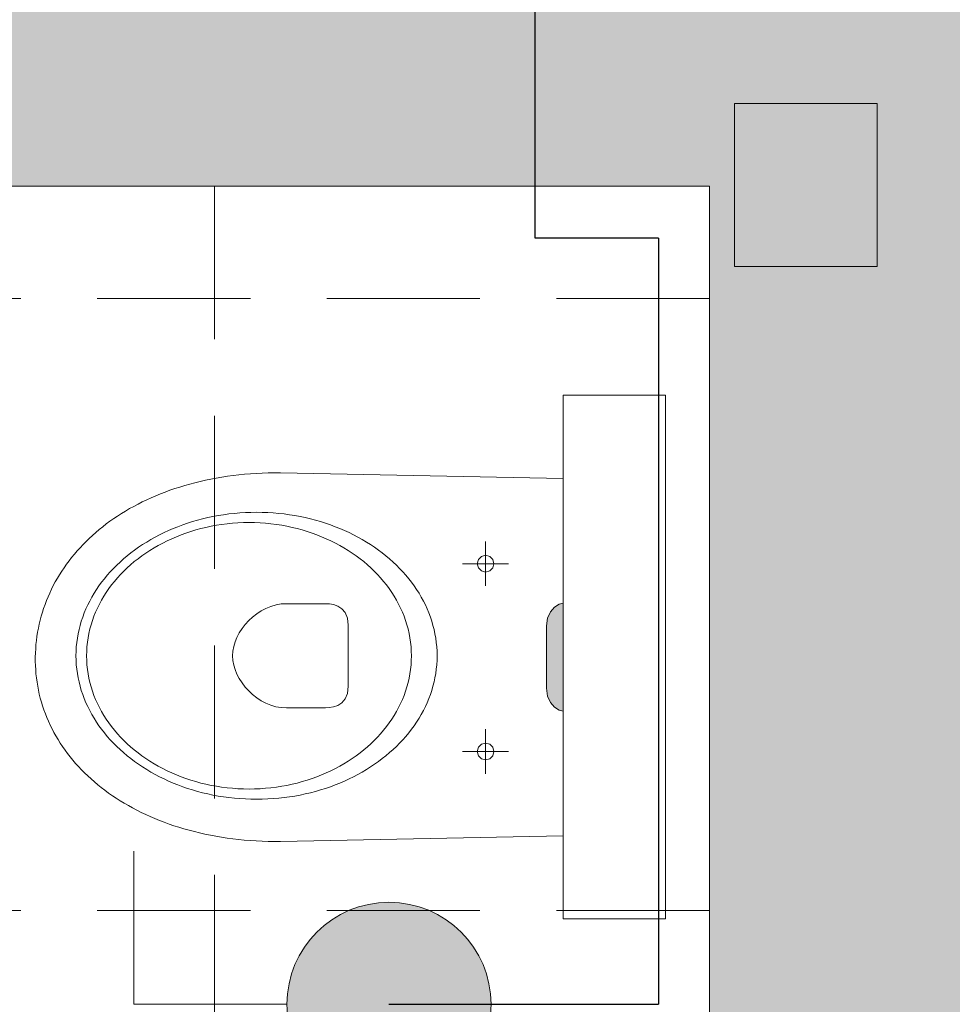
# Model space of a CAD drawing. Header units: millimetres. Extents: x -23540 to 53212, y -37964 to 41185.
# Tile 50 of 203: x -6828 to -6737, y -31779 to -31683. Entities that reach past the tile are written whole.
import ezdxf

# ---------------------------------------------------------------- set-up
doc = ezdxf.new("R2010")
doc.units = ezdxf.units.MM
doc.linetypes.add('DASHEDX2', pattern=[1.5, 1, -0.5])
doc.layers.get('0').update_dxf_attribs({"lineweight": 18})
for name, color, linetype, lineweight in [('mm_woda_armatura', 7, 'Continuous', 20), ('mm_ZWU', 5, 'Continuous', 30), ('PG_PRZERYWANE_ŚREDNIE', 1, 'DASHEDX2', 18), ('PG_WIDOKOWE_CIENKIE', 1, 'Continuous', 18), ('PG_ŚCIANY_DZIAŁOWE', 3, 'Continuous', 18)]:
    doc.layers.add(name, color=color, linetype=linetype, lineweight=lineweight)
doc.styles.get("Standard").update_dxf_attribs({"font": 'arial.ttf'})
doc.linetypes.add('HOT_WATER_SUPPLY', pattern='A,0.5,-0.2,["HW",Standard,S=0.1,R=0,X=-0.1,Y=-0.05],-0.2', length=0.9)

# ---------------------------------------------------------------- blocks, each defined once
blk = doc.blocks.new('zaworWC')
at = {"layer": 'mm_woda_armatura', "linetype": 'HOT_WATER_SUPPLY'}
blk.add_hatch(color=256, dxfattribs=at).paths.add_polyline_path([(32311.959, 5272.678, 1), (32331.959, 5272.678, 1)])
for p, q in [((32321.959, 5282.678), (32321.959, 5297.678)), ((32321.959, 5297.678), (32336.959, 5297.678))]:
    blk.add_line(p, q, dxfattribs=at)
blk.add_circle((32321.959, 5272.678), 10, dxfattribs=at)
at = {"layer": 'mm_ZWU', "ltscale": 100}
blk.add_line((32321.959, 5272.678), (32321.959, 5246.265), dxfattribs=at)

msp = doc.modelspace()

# ---------------------------------------------------------------- hatches: boundary and pattern name
at = {"lineweight": 18, "true_color": 0x636466, "transparency": 33554559}
h = msp.add_hatch(color=251, dxfattribs=at)
h.dxf.hatch_style = 1
h.paths.add_polyline_path([(-6776.687, -31748.171), (-6776.577, -31748.943), (-6776.293, -31749.565), (-6775.899, -31750.024), (-6775.461, -31750.31), (-6775.045, -31750.412), (-6775.045, -31739.818), (-6775.461, -31739.919), (-6775.899, -31740.205), (-6776.293, -31740.665), (-6776.577, -31741.286), (-6776.687, -31742.058)])
at = {"layer": 'PG_ŚCIANY_DZIAŁOWE', "true_color": 0x636466, "transparency": 33554610}
h = msp.add_hatch(color=251, dxfattribs=at)
h.dxf.hatch_style = 1
h.paths.add_polyline_path([(-6506.785, -31474.964), (-6543.715, -31474.964), (-6543.715, -31943.464), (-6717.715, -31943.464), (-6717.715, -31559.464), (-6717.715, -31451.464), (-6840.215, -31451.464), (-6840.215, -31469.964), (-6760.715, -31469.964), (-6760.715, -31680.464), (-7008.215, -31680.464), (-7008.215, -31469.964), (-6941.215, -31469.964), (-6941.215, -31451.464), (-7034.715, -31451.464), (-7034.715, -31469.964), (-7022.715, -31469.964), (-7022.715, -31698.964), (-6760.715, -31698.964), (-6760.715, -31884.964), (-7135.715, -31884.964), (-7135.715, -31469.964), (-7135.715, -31451.464), (-7185.715, -31451.464), (-7185.715, -31467.464), (-7154.215, -31467.464), (-7154.215, -31905.964), (-6954.715, -31905.964), (-6954.715, -31912.964), (-6945.715, -31912.964), (-6945.715, -31905.964), (-6756.715, -31905.964), (-6756.715, -32071.464), (-6770.215, -32071.464), (-6770.215, -32143.464), (-6695.16, -32143.464), (-6695.16, -31989.423), (-6506.785, -31989.423)])
h.paths.add_polyline_path([(-6543.715, -31334.964), (-6506.785, -31334.964), (-6506.785, -31300.464), (-6543.715, -31330.464)])

# ---------------------------------------------------------------- linework, layer by layer
at = {"color": 251, "lineweight": 20, "true_color": 0x636466}
for p, q in [((-7022.715, -31698.964), (-6760.715, -31698.964)), ((-6760.715, -31698.964), (-6760.715, -31884.964))]:
    msp.add_line(p, q, dxfattribs=at)
at = {"color": 251, "lineweight": 18, "true_color": 0x636466}
for p, q in [((-6775.045, -31719.454), (-6775.045, -31770.776)), ((-6775.045, -31719.454), (-6765.045, -31719.454)), ((-6765.045, -31719.454), (-6765.045, -31770.776)), ((-6775.045, -31770.776), (-6765.045, -31770.776))]:
    msp.add_line(p, q, dxfattribs=at)
at = {"color": 251, "lineweight": 13, "true_color": 0x636466}
for p, q in [((-6809.585, -31727.666), (-6810.111, -31727.775)), ((-6809.052, -31727.566), (-6809.585, -31727.666)), ((-6808.512, -31727.474), (-6809.052, -31727.566)), ((-6807.965, -31727.391), (-6808.512, -31727.474)), ((-6807.412, -31727.316), (-6807.965, -31727.391)), ((-6806.852, -31727.25), (-6807.412, -31727.316)), ((-6806.286, -31727.193), (-6806.852, -31727.25)), ((-6805.713, -31727.145), (-6806.286, -31727.193)), ((-6805.134, -31727.107), (-6805.713, -31727.145)), ((-6804.548, -31727.077), (-6805.134, -31727.107)), ((-6803.956, -31727.057), (-6804.548, -31727.077)), ((-6803.358, -31727.046), (-6803.956, -31727.057)), ((-6802.754, -31727.044), (-6803.358, -31727.046)), ((-6775.043, -31727.592), (-6802.754, -31727.044)), ((-6813.122, -31728.597), (-6813.598, -31728.761)), ((-6812.638, -31728.441), (-6813.122, -31728.597)), ((-6812.146, -31728.292), (-6812.638, -31728.441)), ((-6811.648, -31728.151), (-6812.146, -31728.292)), ((-6811.143, -31728.017), (-6811.648, -31728.151)), ((-6810.63, -31727.892), (-6811.143, -31728.017)), ((-6810.111, -31727.775), (-6810.63, -31727.892)), ((-6815.431, -31729.492), (-6815.87, -31729.693)), ((-6814.984, -31729.299), (-6815.431, -31729.492)), ((-6814.53, -31729.112), (-6814.984, -31729.299)), ((-6814.068, -31728.933), (-6814.53, -31729.112)), ((-6813.598, -31728.761), (-6814.068, -31728.933)), ((-6817.55, -31730.564), (-6817.951, -31730.799)), ((-6817.142, -31730.336), (-6817.55, -31730.564)), ((-6816.726, -31730.115), (-6817.142, -31730.336)), ((-6816.302, -31729.901), (-6816.726, -31730.115)), ((-6815.87, -31729.693), (-6816.302, -31729.901)), ((-6819.104, -31731.54), (-6819.472, -31731.799)), ((-6818.728, -31731.287), (-6819.104, -31731.54)), ((-6818.343, -31731.04), (-6818.728, -31731.287)), ((-6817.951, -31730.799), (-6818.343, -31731.04)), ((-6810.889, -31731.694), (-6810.392, -31731.563)), ((-6810.392, -31731.563), (-6809.888, -31731.444)), ((-6809.888, -31731.444), (-6809.378, -31731.337)), ((-6809.378, -31731.337), (-6808.862, -31731.241)), ((-6808.862, -31731.241), (-6808.34, -31731.157)), ((-6808.34, -31731.157), (-6807.814, -31731.086)), ((-6807.814, -31731.086), (-6807.282, -31731.027)), ((-6807.282, -31731.027), (-6806.745, -31730.981)), ((-6806.745, -31730.981), (-6806.204, -31730.948)), ((-6806.204, -31730.948), (-6805.658, -31730.928)), ((-6805.658, -31730.928), (-6805.109, -31730.922)), ((-6805.109, -31730.922), (-6805.109, -31730.917)), ((-6805.109, -31730.922), (-6804.559, -31730.928)), ((-6804.559, -31730.928), (-6804.013, -31730.948)), ((-6804.013, -31730.948), (-6803.472, -31730.981)), ((-6803.472, -31730.981), (-6802.935, -31731.027)), ((-6802.935, -31731.027), (-6802.403, -31731.086)), ((-6802.403, -31731.086), (-6801.877, -31731.157)), ((-6801.877, -31731.157), (-6801.355, -31731.241)), ((-6801.355, -31731.241), (-6800.839, -31731.337)), ((-6800.839, -31731.337), (-6800.329, -31731.444)), ((-6800.329, -31731.444), (-6799.825, -31731.563)), ((-6799.825, -31731.563), (-6799.328, -31731.694)), ((-6820.184, -31732.336), (-6820.527, -31732.613)), ((-6819.832, -31732.065), (-6820.184, -31732.336)), ((-6819.472, -31731.799), (-6819.832, -31732.065)), ((-6813.729, -31732.71), (-6813.274, -31732.514)), ((-6813.274, -31732.514), (-6812.812, -31732.329)), ((-6812.812, -31732.329), (-6812.342, -31732.154)), ((-6812.342, -31732.154), (-6811.865, -31731.99)), ((-6811.865, -31731.99), (-6811.381, -31731.836)), ((-6811.381, -31731.836), (-6810.889, -31731.694)), ((-6811.065, -31732.649), (-6810.57, -31732.515)), ((-6810.57, -31732.515), (-6810.069, -31732.394)), ((-6810.069, -31732.394), (-6809.561, -31732.286)), ((-6809.561, -31732.286), (-6809.047, -31732.192)), ((-6809.047, -31732.192), (-6808.527, -31732.112)), ((-6808.527, -31732.112), (-6808.001, -31732.046)), ((-6808.001, -31732.046), (-6807.47, -31731.994)), ((-6807.47, -31731.994), (-6806.933, -31731.956)), ((-6806.933, -31731.956), (-6806.392, -31731.934)), ((-6806.392, -31731.934), (-6805.846, -31731.926)), ((-6805.846, -31731.926), (-6805.846, -31731.921)), ((-6805.846, -31731.926), (-6805.3, -31731.934)), ((-6805.3, -31731.934), (-6804.759, -31731.956)), ((-6804.759, -31731.956), (-6804.223, -31731.994)), ((-6804.223, -31731.994), (-6803.692, -31732.046)), ((-6803.692, -31732.046), (-6803.166, -31732.112)), ((-6803.166, -31732.112), (-6802.645, -31732.192)), ((-6802.645, -31732.192), (-6802.131, -31732.286)), ((-6802.131, -31732.286), (-6801.623, -31732.394)), ((-6801.623, -31732.394), (-6801.122, -31732.515)), ((-6801.122, -31732.515), (-6800.628, -31732.649)), ((-6799.328, -31731.694), (-6798.837, -31731.836)), ((-6798.837, -31731.836), (-6798.352, -31731.99)), ((-6798.352, -31731.99), (-6797.875, -31732.154)), ((-6797.875, -31732.154), (-6797.405, -31732.329)), ((-6797.405, -31732.329), (-6796.943, -31732.514)), ((-6796.943, -31732.514), (-6796.488, -31732.71)), ((-6821.506, -31733.478), (-6821.815, -31733.778)), ((-6821.188, -31733.185), (-6821.506, -31733.478)), ((-6820.862, -31732.896), (-6821.188, -31733.185)), ((-6820.527, -31732.613), (-6820.862, -31732.896)), ((-6815.464, -31733.593), (-6815.043, -31733.358)), ((-6815.043, -31733.358), (-6814.614, -31733.132)), ((-6814.614, -31733.132), (-6814.175, -31732.916)), ((-6814.175, -31732.916), (-6813.729, -31732.71)), ((-6813.869, -31733.713), (-6813.422, -31733.506)), ((-6813.422, -31733.506), (-6812.967, -31733.31)), ((-6812.967, -31733.31), (-6812.503, -31733.127)), ((-6812.503, -31733.127), (-6812.031, -31732.955)), ((-6812.031, -31732.955), (-6811.552, -31732.796)), ((-6811.552, -31732.796), (-6811.065, -31732.649)), ((-6800.628, -31732.649), (-6800.141, -31732.796)), ((-6800.141, -31732.796), (-6799.661, -31732.955)), ((-6799.661, -31732.955), (-6799.189, -31733.127)), ((-6799.189, -31733.127), (-6798.726, -31733.31)), ((-6798.726, -31733.31), (-6798.27, -31733.506)), ((-6798.27, -31733.506), (-6797.824, -31733.713)), ((-6796.488, -31732.71), (-6796.042, -31732.916)), ((-6796.042, -31732.916), (-6795.603, -31733.132)), ((-6795.603, -31733.132), (-6795.174, -31733.358)), ((-6795.174, -31733.358), (-6794.753, -31733.593)), ((-6822.408, -31734.392), (-6822.691, -31734.706)), ((-6822.116, -31734.082), (-6822.408, -31734.392)), ((-6821.815, -31733.778), (-6822.116, -31734.082)), ((-6817.055, -31734.625), (-6816.672, -31734.354)), ((-6816.672, -31734.354), (-6816.279, -31734.091)), ((-6816.279, -31734.091), (-6815.876, -31733.838)), ((-6815.876, -31733.838), (-6815.464, -31733.593)), ((-6815.562, -31734.653), (-6815.153, -31734.402)), ((-6815.153, -31734.402), (-6814.735, -31734.161)), ((-6814.735, -31734.161), (-6814.306, -31733.932)), ((-6814.306, -31733.932), (-6813.869, -31733.713)), ((-6797.824, -31733.713), (-6797.386, -31733.932)), ((-6797.386, -31733.932), (-6796.958, -31734.161)), ((-6796.958, -31734.161), (-6796.539, -31734.402)), ((-6796.539, -31734.402), (-6796.131, -31734.653)), ((-6794.753, -31733.593), (-6794.341, -31733.838)), ((-6794.341, -31733.838), (-6793.939, -31734.091)), ((-6793.939, -31734.091), (-6793.546, -31734.354)), ((-6793.546, -31734.354), (-6793.162, -31734.625)), ((-6782.661, -31738.138), (-6782.661, -31733.774)), ((-6823.23, -31735.35), (-6823.487, -31735.679)), ((-6822.965, -31735.026), (-6823.23, -31735.35)), ((-6822.691, -31734.706), (-6822.965, -31735.026)), ((-6818.143, -31735.49), (-6817.791, -31735.194)), ((-6817.791, -31735.194), (-6817.428, -31734.905)), ((-6817.428, -31734.905), (-6817.055, -31734.625)), ((-6817.092, -31735.758), (-6816.726, -31735.467)), ((-6816.726, -31735.467), (-6816.348, -31735.186)), ((-6816.348, -31735.186), (-6815.96, -31734.914)), ((-6815.96, -31734.914), (-6815.562, -31734.653)), ((-6796.131, -31734.653), (-6795.732, -31734.914)), ((-6795.732, -31734.914), (-6795.344, -31735.186)), ((-6795.344, -31735.186), (-6794.967, -31735.467)), ((-6794.967, -31735.467), (-6794.601, -31735.758)), ((-6793.162, -31734.625), (-6792.789, -31734.905)), ((-6792.789, -31734.905), (-6792.426, -31735.194)), ((-6792.426, -31735.194), (-6792.074, -31735.49)), ((-6783.074, -31735.25), (-6783.367, -31735.544)), ((-6782.661, -31735.138), (-6783.074, -31735.25)), ((-6782.249, -31735.25), (-6782.661, -31735.138)), ((-6781.955, -31735.544), (-6782.249, -31735.25)), ((-6823.972, -31736.351), (-6824.201, -31736.693)), ((-6823.734, -31736.013), (-6823.972, -31736.351)), ((-6823.487, -31735.679), (-6823.734, -31736.013)), ((-6819.442, -31736.755), (-6819.134, -31736.427)), ((-6819.134, -31736.427), (-6818.815, -31736.107)), ((-6818.815, -31736.107), (-6818.485, -31735.795)), ((-6818.485, -31735.795), (-6818.143, -31735.49)), ((-6818.12, -31736.686), (-6817.789, -31736.368)), ((-6817.789, -31736.368), (-6817.446, -31736.059)), ((-6817.446, -31736.059), (-6817.092, -31735.758)), ((-6794.601, -31735.758), (-6794.246, -31736.059)), ((-6794.246, -31736.059), (-6793.903, -31736.368)), ((-6793.903, -31736.368), (-6793.572, -31736.686)), ((-6792.074, -31735.49), (-6791.732, -31735.795)), ((-6791.732, -31735.795), (-6791.402, -31736.107)), ((-6791.402, -31736.107), (-6791.083, -31736.427)), ((-6791.083, -31736.427), (-6790.775, -31736.755)), ((-6784.913, -31735.956), (-6780.409, -31735.956)), ((-6783.367, -31735.544), (-6783.479, -31735.956)), ((-6783.479, -31735.956), (-6783.367, -31736.368)), ((-6783.367, -31736.368), (-6783.074, -31736.662)), ((-6782.249, -31736.662), (-6781.955, -31736.368)), ((-6781.843, -31735.956), (-6781.955, -31735.544)), ((-6781.955, -31736.368), (-6781.843, -31735.956)), ((-6824.631, -31737.391), (-6824.832, -31737.746)), ((-6824.421, -31737.04), (-6824.631, -31737.391)), ((-6824.201, -31736.693), (-6824.421, -31737.04)), ((-6820.022, -31737.431), (-6819.738, -31737.089)), ((-6819.738, -31737.089), (-6819.442, -31736.755)), ((-6819.038, -31737.692), (-6818.745, -31737.349)), ((-6818.745, -31737.349), (-6818.439, -31737.013)), ((-6818.439, -31737.013), (-6818.12, -31736.686)), ((-6793.572, -31736.686), (-6793.254, -31737.013)), ((-6793.254, -31737.013), (-6792.948, -31737.349)), ((-6792.948, -31737.349), (-6792.655, -31737.692)), ((-6790.775, -31736.755), (-6790.479, -31737.089)), ((-6790.479, -31737.089), (-6790.195, -31737.431)), ((-6783.074, -31736.662), (-6782.661, -31736.774)), ((-6782.661, -31736.774), (-6782.249, -31736.662)), ((-6825.024, -31738.105), (-6825.206, -31738.468)), ((-6824.832, -31737.746), (-6825.024, -31738.105)), ((-6820.799, -31738.495), (-6820.553, -31738.134)), ((-6820.553, -31738.134), (-6820.294, -31737.779)), ((-6820.294, -31737.779), (-6820.022, -31737.431)), ((-6819.584, -31738.403), (-6819.318, -31738.044)), ((-6819.318, -31738.044), (-6819.038, -31737.692)), ((-6792.655, -31737.692), (-6792.375, -31738.044)), ((-6792.375, -31738.044), (-6792.109, -31738.403)), ((-6790.195, -31737.431), (-6789.923, -31737.779)), ((-6789.923, -31737.779), (-6789.664, -31738.134)), ((-6789.664, -31738.134), (-6789.418, -31738.495)), ((-6825.541, -31739.204), (-6825.695, -31739.578)), ((-6825.378, -31738.834), (-6825.541, -31739.204)), ((-6825.206, -31738.468), (-6825.378, -31738.834)), ((-6821.459, -31739.615), (-6821.253, -31739.236)), ((-6821.253, -31739.236), (-6821.033, -31738.862)), ((-6821.033, -31738.862), (-6820.799, -31738.495)), ((-6820.299, -31739.523), (-6820.075, -31739.143)), ((-6820.075, -31739.143), (-6819.836, -31738.769)), ((-6819.836, -31738.769), (-6819.584, -31738.403)), ((-6792.109, -31738.403), (-6791.856, -31738.769)), ((-6791.856, -31738.769), (-6791.618, -31739.143)), ((-6791.618, -31739.143), (-6791.394, -31739.523)), ((-6789.418, -31738.495), (-6789.185, -31738.862)), ((-6789.185, -31738.862), (-6788.964, -31739.236)), ((-6788.964, -31739.236), (-6788.758, -31739.615)), ((-6825.838, -31739.955), (-6825.972, -31740.335)), ((-6825.695, -31739.578), (-6825.838, -31739.955)), ((-6821.831, -31740.391), (-6821.652, -31740)), ((-6821.652, -31740), (-6821.459, -31739.615)), ((-6820.702, -31740.304), (-6820.508, -31739.91)), ((-6820.508, -31739.91), (-6820.299, -31739.523)), ((-6804.184, -31740.34), (-6803.701, -31740.144)), ((-6803.701, -31740.144), (-6803.201, -31739.999)), ((-6803.201, -31739.999), (-6802.686, -31739.908)), ((-6802.686, -31739.908), (-6802.159, -31739.877)), ((-6802.159, -31739.877), (-6798.317, -31739.877)), ((-6798.317, -31739.877), (-6797.966, -31739.894)), ((-6797.966, -31739.894), (-6797.562, -31739.965)), ((-6797.562, -31739.965), (-6797.145, -31740.115)), ((-6797.145, -31740.115), (-6796.754, -31740.369)), ((-6791.394, -31739.523), (-6791.184, -31739.91)), ((-6791.184, -31739.91), (-6790.99, -31740.304)), ((-6788.758, -31739.615), (-6788.565, -31740)), ((-6788.565, -31740), (-6788.386, -31740.391)), ((-6776.293, -31740.665), (-6775.899, -31740.205)), ((-6775.899, -31740.205), (-6775.461, -31739.919)), ((-6775.461, -31739.919), (-6775.045, -31739.818)), ((-6826.209, -31741.106), (-6826.313, -31741.495)), ((-6826.096, -31740.719), (-6826.209, -31741.106)), ((-6825.972, -31740.335), (-6826.096, -31740.719)), ((-6822.281, -31741.592), (-6822.146, -31741.187)), ((-6822.146, -31741.187), (-6821.996, -31740.786)), ((-6821.996, -31740.786), (-6821.831, -31740.391)), ((-6821.192, -31741.52), (-6821.045, -31741.109)), ((-6821.045, -31741.109), (-6820.881, -31740.703)), ((-6820.881, -31740.703), (-6820.702, -31740.304)), ((-6805.872, -31741.54), (-6805.492, -31741.187)), ((-6805.492, -31741.187), (-6805.082, -31740.866)), ((-6805.082, -31740.866), (-6804.645, -31740.583)), ((-6804.645, -31740.583), (-6804.184, -31740.34)), ((-6796.754, -31740.369), (-6796.426, -31740.749)), ((-6796.426, -31740.749), (-6796.201, -31741.282)), ((-6790.99, -31740.304), (-6790.811, -31740.703)), ((-6790.811, -31740.703), (-6790.648, -31741.109)), ((-6790.648, -31741.109), (-6790.501, -31741.52)), ((-6788.386, -31740.391), (-6788.221, -31740.786)), ((-6788.221, -31740.786), (-6788.071, -31741.187)), ((-6788.071, -31741.187), (-6787.936, -31741.592)), ((-6776.577, -31741.286), (-6776.293, -31740.665)), ((-6826.407, -31741.888), (-6826.491, -31742.283)), ((-6826.313, -31741.495), (-6826.407, -31741.888)), ((-6822.507, -31742.416), (-6822.401, -31742.002)), ((-6822.401, -31742.002), (-6822.281, -31741.592)), ((-6821.438, -31742.359), (-6821.323, -31741.937)), ((-6821.323, -31741.937), (-6821.192, -31741.52)), ((-6806.529, -31742.325), (-6806.219, -31741.921)), ((-6806.219, -31741.921), (-6805.872, -31741.54)), ((-6796.201, -31741.282), (-6796.117, -31741.991)), ((-6796.117, -31741.991), (-6796.117, -31741.986)), ((-6796.117, -31741.991), (-6796.117, -31745.217)), ((-6790.501, -31741.52), (-6790.369, -31741.937)), ((-6790.369, -31741.937), (-6790.255, -31742.359)), ((-6787.936, -31741.592), (-6787.816, -31742.002)), ((-6787.816, -31742.002), (-6787.711, -31742.416)), ((-6776.687, -31742.058), (-6776.577, -31741.286)), ((-6776.687, -31742.058), (-6776.687, -31748.171)), ((-6826.628, -31743.082), (-6826.681, -31743.485)), ((-6826.564, -31742.681), (-6826.628, -31743.082)), ((-6826.491, -31742.283), (-6826.564, -31742.681)), ((-6822.67, -31743.258), (-6822.596, -31742.835)), ((-6822.596, -31742.835), (-6822.507, -31742.416)), ((-6821.617, -31743.217), (-6821.536, -31742.786)), ((-6821.536, -31742.786), (-6821.438, -31742.359)), ((-6807.212, -31743.633), (-6807.029, -31743.185)), ((-6807.029, -31743.185), (-6806.8, -31742.748)), ((-6806.8, -31742.748), (-6806.529, -31742.325)), ((-6790.255, -31742.359), (-6790.157, -31742.786)), ((-6790.157, -31742.786), (-6790.076, -31743.217)), ((-6787.711, -31742.416), (-6787.621, -31742.835)), ((-6787.621, -31742.835), (-6787.547, -31743.258)), ((-6826.723, -31743.89), (-6826.755, -31744.298)), ((-6826.681, -31743.485), (-6826.723, -31743.89)), ((-6822.795, -31744.548), (-6822.77, -31744.115)), ((-6822.77, -31744.115), (-6822.728, -31743.684)), ((-6822.728, -31743.684), (-6822.67, -31743.258)), ((-6821.753, -31744.537), (-6821.725, -31744.093)), ((-6821.725, -31744.093), (-6821.68, -31743.653)), ((-6821.68, -31743.653), (-6821.617, -31743.217)), ((-6807.429, -31744.539), (-6807.346, -31744.085)), ((-6807.346, -31744.085), (-6807.212, -31743.633)), ((-6790.076, -31743.217), (-6790.013, -31743.653)), ((-6790.013, -31743.653), (-6789.967, -31744.093)), ((-6789.967, -31744.093), (-6789.94, -31744.537)), ((-6787.547, -31743.258), (-6787.489, -31743.684)), ((-6787.489, -31743.684), (-6787.448, -31744.115)), ((-6787.448, -31744.115), (-6787.422, -31744.548)), ((-6826.777, -31744.707), (-6826.788, -31745.119)), ((-6826.788, -31745.119), (-6826.788, -31745.531)), ((-6826.755, -31744.298), (-6826.777, -31744.707)), ((-6822.803, -31744.985), (-6822.795, -31744.548)), ((-6822.803, -31744.985), (-6822.803, -31744.98)), ((-6822.795, -31745.422), (-6822.803, -31744.985)), ((-6821.762, -31744.985), (-6821.753, -31744.537)), ((-6821.762, -31744.985), (-6821.762, -31744.98)), ((-6821.753, -31745.433), (-6821.762, -31744.985)), ((-6807.458, -31744.988), (-6807.429, -31744.539)), ((-6807.43, -31745.438), (-6807.458, -31744.988)), ((-6789.94, -31744.537), (-6789.93, -31744.985)), ((-6789.93, -31744.985), (-6789.94, -31745.433)), ((-6789.93, -31744.985), (-6789.93, -31744.98)), ((-6787.422, -31744.548), (-6787.414, -31744.985)), ((-6787.414, -31744.985), (-6787.422, -31745.422)), ((-6826.788, -31745.531), (-6826.777, -31745.941)), ((-6826.777, -31745.941), (-6826.755, -31746.348)), ((-6822.77, -31745.856), (-6822.795, -31745.422)), ((-6822.728, -31746.286), (-6822.77, -31745.856)), ((-6821.725, -31745.877), (-6821.753, -31745.433)), ((-6821.68, -31746.317), (-6821.725, -31745.877)), ((-6807.347, -31745.89), (-6807.43, -31745.438)), ((-6807.213, -31746.342), (-6807.347, -31745.89)), ((-6796.117, -31745.217), (-6796.117, -31747.972)), ((-6789.967, -31745.877), (-6790.013, -31746.317)), ((-6789.94, -31745.433), (-6789.967, -31745.877)), ((-6787.448, -31745.856), (-6787.489, -31746.286)), ((-6787.422, -31745.422), (-6787.448, -31745.856)), ((-6826.755, -31746.348), (-6826.723, -31746.753)), ((-6826.723, -31746.753), (-6826.679, -31747.156)), ((-6822.67, -31746.712), (-6822.728, -31746.286)), ((-6822.596, -31747.135), (-6822.67, -31746.712)), ((-6821.617, -31746.753), (-6821.68, -31746.317)), ((-6821.536, -31747.184), (-6821.617, -31746.753)), ((-6807.03, -31746.789), (-6807.213, -31746.342)), ((-6806.803, -31747.225), (-6807.03, -31746.789)), ((-6790.076, -31746.753), (-6790.157, -31747.184)), ((-6790.013, -31746.317), (-6790.076, -31746.753)), ((-6787.547, -31746.712), (-6787.621, -31747.135)), ((-6787.489, -31746.286), (-6787.547, -31746.712)), ((-6826.679, -31747.156), (-6826.624, -31747.557)), ((-6826.624, -31747.557), (-6826.559, -31747.955)), ((-6826.559, -31747.955), (-6826.483, -31748.35)), ((-6822.507, -31747.554), (-6822.596, -31747.135)), ((-6822.401, -31747.968), (-6822.507, -31747.554)), ((-6822.281, -31748.378), (-6822.401, -31747.968)), ((-6821.438, -31747.611), (-6821.536, -31747.184)), ((-6821.323, -31748.033), (-6821.438, -31747.611)), ((-6806.533, -31747.647), (-6806.803, -31747.225)), ((-6806.224, -31748.051), (-6806.533, -31747.647)), ((-6796.117, -31747.972), (-6796.201, -31748.681)), ((-6790.255, -31747.611), (-6790.369, -31748.033)), ((-6790.157, -31747.184), (-6790.255, -31747.611)), ((-6787.816, -31747.968), (-6787.936, -31748.378)), ((-6787.711, -31747.554), (-6787.816, -31747.968)), ((-6787.621, -31747.135), (-6787.711, -31747.554)), ((-6826.483, -31748.35), (-6826.396, -31748.743)), ((-6826.396, -31748.743), (-6826.299, -31749.132)), ((-6822.146, -31748.784), (-6822.281, -31748.378)), ((-6821.996, -31749.184), (-6822.146, -31748.784)), ((-6821.192, -31748.45), (-6821.323, -31748.033)), ((-6821.045, -31748.861), (-6821.192, -31748.45)), ((-6820.881, -31749.267), (-6821.045, -31748.861)), ((-6805.879, -31748.431), (-6806.224, -31748.051)), ((-6805.501, -31748.783), (-6805.879, -31748.431)), ((-6805.093, -31749.103), (-6805.501, -31748.783)), ((-6796.201, -31748.681), (-6796.426, -31749.214)), ((-6790.648, -31748.861), (-6790.811, -31749.267)), ((-6790.501, -31748.45), (-6790.648, -31748.861)), ((-6790.369, -31748.033), (-6790.501, -31748.45)), ((-6788.071, -31748.784), (-6788.221, -31749.184)), ((-6787.936, -31748.378), (-6788.071, -31748.784)), ((-6776.687, -31748.171), (-6776.577, -31748.943)), ((-6776.577, -31748.943), (-6776.293, -31749.565)), ((-6826.299, -31749.132), (-6826.192, -31749.519)), ((-6826.192, -31749.519), (-6826.074, -31749.902)), ((-6826.074, -31749.902), (-6825.946, -31750.283)), ((-6821.831, -31749.58), (-6821.996, -31749.184)), ((-6821.652, -31749.97), (-6821.831, -31749.58)), ((-6820.702, -31749.666), (-6820.881, -31749.267)), ((-6820.508, -31750.06), (-6820.702, -31749.666)), ((-6804.658, -31749.387), (-6805.093, -31749.103)), ((-6804.199, -31749.629), (-6804.658, -31749.387)), ((-6803.72, -31749.826), (-6804.199, -31749.629)), ((-6803.223, -31749.973), (-6803.72, -31749.826)), ((-6797.149, -31749.848), (-6797.57, -31749.998)), ((-6796.755, -31749.595), (-6797.149, -31749.848)), ((-6796.426, -31749.214), (-6796.755, -31749.595)), ((-6790.99, -31749.666), (-6791.184, -31750.06)), ((-6790.811, -31749.267), (-6790.99, -31749.666)), ((-6788.386, -31749.58), (-6788.565, -31749.97)), ((-6788.221, -31749.184), (-6788.386, -31749.58)), ((-6776.293, -31749.565), (-6775.899, -31750.024)), ((-6825.946, -31750.283), (-6825.807, -31750.66)), ((-6825.807, -31750.66), (-6825.659, -31751.033)), ((-6821.459, -31750.355), (-6821.652, -31749.97)), ((-6821.253, -31750.734), (-6821.459, -31750.355)), ((-6821.033, -31751.108), (-6821.253, -31750.734)), ((-6820.299, -31750.447), (-6820.508, -31750.06)), ((-6820.075, -31750.828), (-6820.299, -31750.447)), ((-6819.836, -31751.201), (-6820.075, -31750.828)), ((-6802.711, -31750.066), (-6803.223, -31749.973)), ((-6802.187, -31750.099), (-6802.711, -31750.066)), ((-6798.338, -31750.085), (-6802.187, -31750.099)), ((-6797.979, -31750.069), (-6798.338, -31750.085)), ((-6797.57, -31749.998), (-6797.979, -31750.069)), ((-6791.618, -31750.828), (-6791.856, -31751.201)), ((-6791.394, -31750.447), (-6791.618, -31750.828)), ((-6791.184, -31750.06), (-6791.394, -31750.447)), ((-6788.964, -31750.734), (-6789.185, -31751.108)), ((-6788.758, -31750.355), (-6788.964, -31750.734)), ((-6788.565, -31749.97), (-6788.758, -31750.355)), ((-6775.899, -31750.024), (-6775.461, -31750.31)), ((-6775.461, -31750.31), (-6775.045, -31750.412)), ((-6825.659, -31751.033), (-6825.5, -31751.403)), ((-6825.5, -31751.403), (-6825.331, -31751.77)), ((-6825.331, -31751.77), (-6825.153, -31752.133)), ((-6820.799, -31751.475), (-6821.033, -31751.108)), ((-6820.553, -31751.837), (-6820.799, -31751.475)), ((-6820.294, -31752.192), (-6820.553, -31751.837)), ((-6819.584, -31751.567), (-6819.836, -31751.201)), ((-6819.318, -31751.926), (-6819.584, -31751.567)), ((-6792.109, -31751.567), (-6792.375, -31751.926)), ((-6791.856, -31751.201), (-6792.109, -31751.567)), ((-6789.664, -31751.837), (-6789.923, -31752.192)), ((-6789.418, -31751.475), (-6789.664, -31751.837)), ((-6789.185, -31751.108), (-6789.418, -31751.475)), ((-6825.153, -31752.133), (-6824.964, -31752.491)), ((-6824.964, -31752.491), (-6824.766, -31752.846)), ((-6820.022, -31752.54), (-6820.294, -31752.192)), ((-6819.738, -31752.881), (-6820.022, -31752.54)), ((-6819.038, -31752.278), (-6819.318, -31751.926)), ((-6818.745, -31752.621), (-6819.038, -31752.278)), ((-6818.439, -31752.957), (-6818.745, -31752.621)), ((-6792.948, -31752.621), (-6793.254, -31752.957)), ((-6792.655, -31752.278), (-6792.948, -31752.621)), ((-6792.375, -31751.926), (-6792.655, -31752.278)), ((-6790.195, -31752.54), (-6790.479, -31752.881)), ((-6789.923, -31752.192), (-6790.195, -31752.54)), ((-6782.661, -31756.548), (-6782.661, -31752.185)), ((-6824.766, -31752.846), (-6824.558, -31753.197)), ((-6824.558, -31753.197), (-6824.34, -31753.544)), ((-6824.34, -31753.544), (-6824.113, -31753.886)), ((-6819.442, -31753.216), (-6819.738, -31752.881)), ((-6819.134, -31753.543), (-6819.442, -31753.216)), ((-6818.815, -31753.863), (-6819.134, -31753.543)), ((-6818.12, -31753.284), (-6818.439, -31752.957)), ((-6817.789, -31753.602), (-6818.12, -31753.284)), ((-6817.446, -31753.911), (-6817.789, -31753.602)), ((-6793.903, -31753.602), (-6794.246, -31753.911)), ((-6793.572, -31753.284), (-6793.903, -31753.602)), ((-6793.254, -31752.957), (-6793.572, -31753.284)), ((-6791.083, -31753.543), (-6791.402, -31753.863)), ((-6790.775, -31753.216), (-6791.083, -31753.543)), ((-6790.479, -31752.881), (-6790.775, -31753.216)), ((-6783.074, -31753.66), (-6783.367, -31753.954)), ((-6782.661, -31753.548), (-6783.074, -31753.66)), ((-6782.249, -31753.66), (-6782.661, -31753.548)), ((-6781.955, -31753.954), (-6782.249, -31753.66)), ((-6824.113, -31753.886), (-6823.876, -31754.224)), ((-6823.876, -31754.224), (-6823.63, -31754.558)), ((-6823.63, -31754.558), (-6823.374, -31754.887)), ((-6818.485, -31754.175), (-6818.815, -31753.863)), ((-6818.143, -31754.48), (-6818.485, -31754.175)), ((-6817.791, -31754.776), (-6818.143, -31754.48)), ((-6817.092, -31754.212), (-6817.446, -31753.911)), ((-6816.726, -31754.503), (-6817.092, -31754.212)), ((-6816.348, -31754.784), (-6816.726, -31754.503)), ((-6794.967, -31754.503), (-6795.344, -31754.784)), ((-6794.601, -31754.212), (-6794.967, -31754.503)), ((-6794.246, -31753.911), (-6794.601, -31754.212)), ((-6792.074, -31754.48), (-6792.426, -31754.776)), ((-6791.732, -31754.175), (-6792.074, -31754.48)), ((-6791.402, -31753.863), (-6791.732, -31754.175)), ((-6784.913, -31754.367), (-6780.409, -31754.367)), ((-6783.367, -31753.954), (-6783.479, -31754.367)), ((-6783.479, -31754.367), (-6783.367, -31754.779)), ((-6781.843, -31754.367), (-6781.955, -31753.954)), ((-6781.955, -31754.779), (-6781.843, -31754.367)), ((-6823.374, -31754.887), (-6823.11, -31755.211)), ((-6823.11, -31755.211), (-6822.836, -31755.53)), ((-6822.836, -31755.53), (-6822.552, -31755.845)), ((-6817.428, -31755.065), (-6817.791, -31754.776)), ((-6817.055, -31755.345), (-6817.428, -31755.065)), ((-6816.672, -31755.616), (-6817.055, -31755.345)), ((-6816.279, -31755.879), (-6816.672, -31755.616)), ((-6815.96, -31755.056), (-6816.348, -31754.784)), ((-6815.562, -31755.317), (-6815.96, -31755.056)), ((-6815.153, -31755.568), (-6815.562, -31755.317)), ((-6814.735, -31755.809), (-6815.153, -31755.568)), ((-6796.539, -31755.568), (-6796.958, -31755.809)), ((-6796.131, -31755.317), (-6796.539, -31755.568)), ((-6795.732, -31755.056), (-6796.131, -31755.317)), ((-6795.344, -31754.784), (-6795.732, -31755.056)), ((-6793.546, -31755.616), (-6793.939, -31755.879)), ((-6793.162, -31755.345), (-6793.546, -31755.616)), ((-6792.789, -31755.065), (-6793.162, -31755.345)), ((-6792.426, -31754.776), (-6792.789, -31755.065)), ((-6783.367, -31754.779), (-6783.074, -31755.073)), ((-6783.074, -31755.073), (-6782.661, -31755.185)), ((-6782.661, -31755.185), (-6782.249, -31755.073)), ((-6782.249, -31755.073), (-6781.955, -31754.779)), ((-6822.552, -31755.845), (-6822.26, -31756.154)), ((-6822.26, -31756.154), (-6821.959, -31756.459)), ((-6821.959, -31756.459), (-6821.649, -31756.758)), ((-6815.876, -31756.133), (-6816.279, -31755.879)), ((-6815.464, -31756.377), (-6815.876, -31756.133)), ((-6815.043, -31756.613), (-6815.464, -31756.377)), ((-6814.614, -31756.838), (-6815.043, -31756.613)), ((-6814.306, -31756.038), (-6814.735, -31755.809)), ((-6813.869, -31756.257), (-6814.306, -31756.038)), ((-6813.422, -31756.464), (-6813.869, -31756.257)), ((-6812.967, -31756.66), (-6813.422, -31756.464)), ((-6812.503, -31756.843), (-6812.967, -31756.66)), ((-6798.726, -31756.66), (-6799.189, -31756.843)), ((-6798.27, -31756.464), (-6798.726, -31756.66)), ((-6797.824, -31756.257), (-6798.27, -31756.464)), ((-6797.386, -31756.038), (-6797.824, -31756.257)), ((-6796.958, -31755.809), (-6797.386, -31756.038)), ((-6795.174, -31756.613), (-6795.603, -31756.838)), ((-6794.753, -31756.377), (-6795.174, -31756.613)), ((-6794.341, -31756.133), (-6794.753, -31756.377)), ((-6793.939, -31755.879), (-6794.341, -31756.133)), ((-6821.649, -31756.758), (-6821.33, -31757.052)), ((-6821.33, -31757.052), (-6821.002, -31757.34)), ((-6821.002, -31757.34), (-6820.665, -31757.623)), ((-6820.665, -31757.623), (-6820.32, -31757.9)), ((-6814.175, -31757.054), (-6814.614, -31756.838)), ((-6813.729, -31757.26), (-6814.175, -31757.054)), ((-6813.274, -31757.456), (-6813.729, -31757.26)), ((-6812.812, -31757.642), (-6813.274, -31757.456)), ((-6812.342, -31757.816), (-6812.812, -31757.642)), ((-6812.031, -31757.015), (-6812.503, -31756.843)), ((-6811.552, -31757.174), (-6812.031, -31757.015)), ((-6811.065, -31757.321), (-6811.552, -31757.174)), ((-6810.57, -31757.455), (-6811.065, -31757.321)), ((-6810.069, -31757.576), (-6810.57, -31757.455)), ((-6809.561, -31757.684), (-6810.069, -31757.576)), ((-6801.623, -31757.576), (-6802.131, -31757.684)), ((-6801.122, -31757.455), (-6801.623, -31757.576)), ((-6800.628, -31757.321), (-6801.122, -31757.455)), ((-6800.141, -31757.174), (-6800.628, -31757.321)), ((-6799.661, -31757.015), (-6800.141, -31757.174)), ((-6799.189, -31756.843), (-6799.661, -31757.015)), ((-6797.405, -31757.642), (-6797.875, -31757.816)), ((-6796.943, -31757.456), (-6797.405, -31757.642)), ((-6796.488, -31757.26), (-6796.943, -31757.456)), ((-6796.042, -31757.054), (-6796.488, -31757.26)), ((-6795.603, -31756.838), (-6796.042, -31757.054)), ((-6820.32, -31757.9), (-6819.966, -31758.171)), ((-6819.966, -31758.171), (-6819.604, -31758.436)), ((-6819.604, -31758.436), (-6819.234, -31758.696)), ((-6811.865, -31757.981), (-6812.342, -31757.816)), ((-6811.381, -31758.134), (-6811.865, -31757.981)), ((-6810.889, -31758.276), (-6811.381, -31758.134)), ((-6810.392, -31758.407), (-6810.889, -31758.276)), ((-6809.888, -31758.526), (-6810.392, -31758.407)), ((-6809.378, -31758.634), (-6809.888, -31758.526)), ((-6809.047, -31757.778), (-6809.561, -31757.684)), ((-6808.527, -31757.858), (-6809.047, -31757.778)), ((-6808.001, -31757.924), (-6808.527, -31757.858)), ((-6807.47, -31757.976), (-6808.001, -31757.924)), ((-6806.933, -31758.014), (-6807.47, -31757.976)), ((-6806.392, -31758.036), (-6806.933, -31758.014)), ((-6805.846, -31758.044), (-6806.392, -31758.036)), ((-6805.3, -31758.036), (-6805.846, -31758.044)), ((-6805.846, -31758.044), (-6805.846, -31758.039)), ((-6804.759, -31758.014), (-6805.3, -31758.036)), ((-6804.223, -31757.976), (-6804.759, -31758.014)), ((-6803.692, -31757.924), (-6804.223, -31757.976)), ((-6803.166, -31757.858), (-6803.692, -31757.924)), ((-6802.645, -31757.778), (-6803.166, -31757.858)), ((-6802.131, -31757.684), (-6802.645, -31757.778)), ((-6800.329, -31758.526), (-6800.839, -31758.634)), ((-6799.825, -31758.407), (-6800.329, -31758.526)), ((-6799.328, -31758.276), (-6799.825, -31758.407)), ((-6798.837, -31758.134), (-6799.328, -31758.276)), ((-6798.352, -31757.981), (-6798.837, -31758.134)), ((-6797.875, -31757.816), (-6798.352, -31757.981)), ((-6819.234, -31758.696), (-6818.855, -31758.949)), ((-6818.855, -31758.949), (-6818.467, -31759.196)), ((-6818.467, -31759.196), (-6818.072, -31759.437)), ((-6818.072, -31759.437), (-6817.668, -31759.671)), ((-6808.862, -31758.729), (-6809.378, -31758.634)), ((-6808.34, -31758.813), (-6808.862, -31758.729)), ((-6807.814, -31758.884), (-6808.34, -31758.813)), ((-6807.282, -31758.943), (-6807.814, -31758.884)), ((-6806.745, -31758.989), (-6807.282, -31758.943)), ((-6806.204, -31759.022), (-6806.745, -31758.989)), ((-6805.658, -31759.042), (-6806.204, -31759.022)), ((-6805.109, -31759.049), (-6805.658, -31759.042)), ((-6804.559, -31759.042), (-6805.109, -31759.049)), ((-6804.013, -31759.022), (-6804.559, -31759.042)), ((-6803.472, -31758.989), (-6804.013, -31759.022)), ((-6802.935, -31758.943), (-6803.472, -31758.989)), ((-6802.403, -31758.884), (-6802.935, -31758.943)), ((-6801.877, -31758.813), (-6802.403, -31758.884)), ((-6801.355, -31758.729), (-6801.877, -31758.813)), ((-6800.839, -31758.634), (-6801.355, -31758.729)), ((-6817.668, -31759.671), (-6817.257, -31759.899)), ((-6817.257, -31759.899), (-6816.837, -31760.12)), ((-6816.837, -31760.12), (-6816.41, -31760.335)), ((-6816.41, -31760.335), (-6815.974, -31760.542)), ((-6815.974, -31760.542), (-6815.531, -31760.743)), ((-6815.531, -31760.743), (-6815.08, -31760.937)), ((-6815.08, -31760.937), (-6814.622, -31761.123)), ((-6814.622, -31761.123), (-6814.156, -31761.302)), ((-6814.156, -31761.302), (-6813.682, -31761.474)), ((-6813.682, -31761.474), (-6813.201, -31761.638)), ((-6813.201, -31761.638), (-6812.713, -31761.795)), ((-6812.713, -31761.795), (-6812.218, -31761.944)), ((-6812.218, -31761.944), (-6811.715, -31762.085)), ((-6811.715, -31762.085), (-6811.205, -31762.218)), ((-6811.205, -31762.218), (-6810.689, -31762.344)), ((-6810.689, -31762.344), (-6810.165, -31762.461)), ((-6810.165, -31762.461), (-6809.634, -31762.57)), ((-6809.634, -31762.57), (-6809.097, -31762.67)), ((-6809.097, -31762.67), (-6808.552, -31762.762)), ((-6808.552, -31762.762), (-6808.001, -31762.846)), ((-6808.001, -31762.846), (-6807.444, -31762.92)), ((-6807.444, -31762.92), (-6806.88, -31762.986)), ((-6806.88, -31762.986), (-6806.309, -31763.044)), ((-6806.309, -31763.044), (-6805.732, -31763.092)), ((-6805.732, -31763.092), (-6805.149, -31763.131)), ((-6805.149, -31763.131), (-6804.56, -31763.161)), ((-6804.56, -31763.161), (-6803.964, -31763.181)), ((-6803.964, -31763.181), (-6803.362, -31763.192)), ((-6803.362, -31763.192), (-6802.754, -31763.194)), ((-6802.754, -31763.194), (-6775.045, -31762.646))]:
    msp.add_line(p, q, dxfattribs=at)
at = {"layer": 'mm_ZWU', "ltscale": 100}
for p, q in [((-6777.798, -31704.048), (-6777.798, -31659.679)), ((-6765.715, -31704.048), (-6777.798, -31704.048)), ((-6765.715, -31704.048), (-6765.715, -31779.146))]:
    msp.add_line(p, q, dxfattribs=at)
at = {"layer": 'PG_PRZERYWANE_ŚREDNIE', "color": 251, "lineweight": 15, "ltscale": 15, "true_color": 0x636466}
for p, q in [((-6809.215, -31698.964), (-6809.215, -31884.964)), ((-6760.715, -31709.964), (-7135.715, -31709.964)), ((-6760.715, -31769.964), (-7135.715, -31769.964))]:
    msp.add_line(p, q, dxfattribs=at)
at = {"layer": 'PG_WIDOKOWE_CIENKIE', "color": 251, "true_color": 0x636466}
for p, q in [((-6744.27, -31690.838), (-6758.27, -31690.838)), ((-6758.27, -31690.838), (-6758.27, -31706.838)), ((-6744.27, -31706.838), (-6744.27, -31690.838)), ((-6758.27, -31706.838), (-6744.27, -31706.838))]:
    msp.add_line(p, q, dxfattribs=at)

# ---------------------------------------------------------------- block references
at = {"layer": 'mm_woda_armatura', "linetype": 'HOT_WATER_SUPPLY', "rotation": 89.99999999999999}
msp.add_blockref('zaworWC', (-1519.45, -64101.105), dxfattribs=at)

doc.saveas('drawing.dxf')
